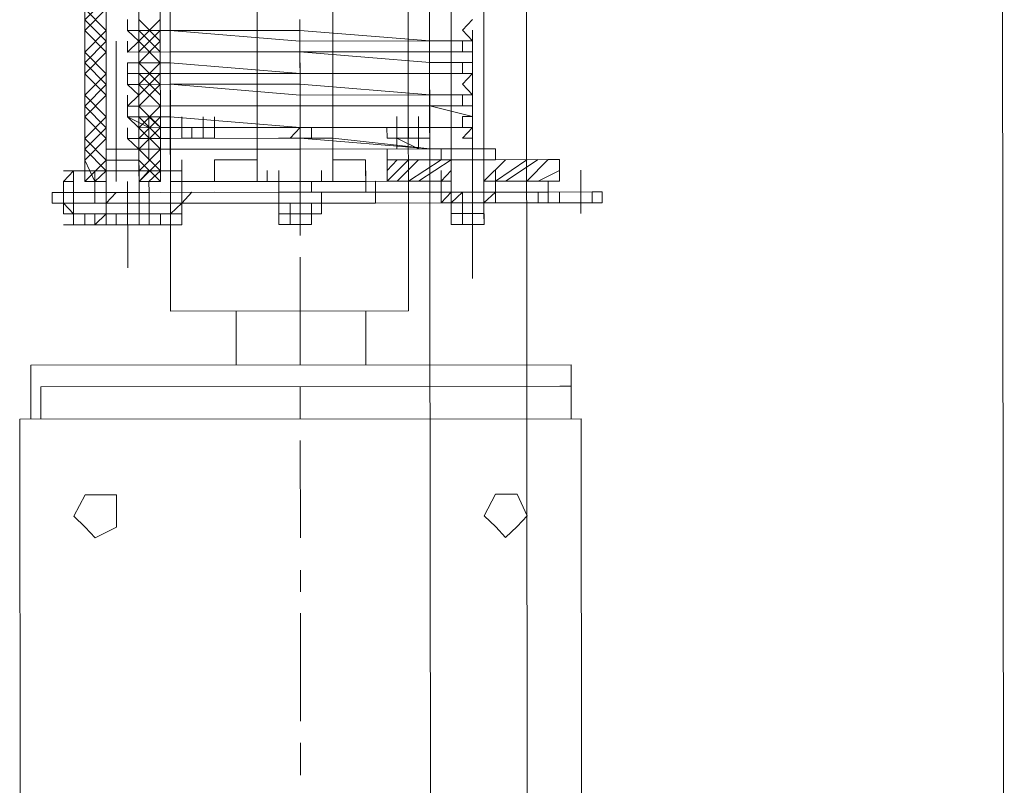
# Model space of a CAD drawing. Header units: inches. Extents: x -5850 to 5646, y 8947 to 13007.
# Tile 84 of 256: x -4283 to -4244, y 10542 to 10572. Entities that reach past the tile are written whole.
import ezdxf

# ---------------------------------------------------------------- set-up
doc = ezdxf.new("R2010")
doc.units = ezdxf.units.IN
doc.header["$MEASUREMENT"] = 0
doc.layers.add('at_Entity', color=7, linetype='Continuous')
doc.layers.add('at_Rect', color=7, linetype='Continuous')

msp = doc.modelspace()

# ---------------------------------------------------------------- linework, layer by layer
at = {"layer": 'at_Entity', "color": 7, "lineweight": 20}
for p, q in [((-4267.485, 10560.932), (-4268.233, 11398.125)), ((-4263.604, 11398.129), (-4262.802, 10500.109)), ((-4244.177, 10500.125), (-4244.979, 11398.146)), ((-4276.798, 10560.924), (-4277.483, 11327.999)), ((-4266.594, 10500.105), (-4267.333, 11328.008)), ((-4280.148, 10565.99), (-4280.173, 10593.866)), ((-4277.192, 10565.992), (-4277.217, 10593.869)), ((-4276.802, 10565.993), (-4276.827, 10593.869)), ((-4273.401, 10565.996), (-4273.425, 10593.872)), ((-4270.445, 10565.998), (-4270.47, 10593.875)), ((-4266.653, 10566.002), (-4266.678, 10593.878)), ((-4279.313, 10567.256), (-4279.336, 10593.025)), ((-4278.053, 10593.026), (-4278.03, 10567.257)), ((-4265.818, 10567.268), (-4265.841, 10593.037)), ((-4264.558, 10593.038), (-4264.535, 10567.269)), ((-4279.313, 10567.256), (-4279.335, 10592.601)), ((-4278.03, 10567.257), (-4278.053, 10592.602)), ((-4276.822, 10588.8), (-4276.801, 10565.145)), ((-4266.673, 10588.809), (-4266.652, 10565.154)), ((-4278.48, 10571.902), (-4278.481, 10572.326)), ((-4278.035, 10572.326), (-4278.034, 10571.903)), ((-4265.376, 10571.914), (-4264.986, 10572.338)), ((-4278.48, 10571.902), (-4276.807, 10571.904)), ((-4276.807, 10571.904), (-4278.48, 10571.902)), ((-4278.034, 10571.903), (-4278.48, 10571.902)), ((-4278.48, 10571.902), (-4278.034, 10571.484)), ((-4271.733, 10571.908), (-4276.807, 10571.904)), ((-4276.807, 10571.904), (-4271.732, 10571.49)), ((-4271.733, 10571.908), (-4266.658, 10571.495)), ((-4264.985, 10571.496), (-4265.376, 10571.914)), ((-4264.985, 10571.496), (-4264.985, 10571.914)), ((-4278.48, 10571.06), (-4278.48, 10571.484)), ((-4278.034, 10571.484), (-4278.48, 10571.06)), ((-4266.658, 10571.495), (-4271.732, 10571.49)), ((-4266.658, 10571.495), (-4264.985, 10571.496)), ((-4264.985, 10571.496), (-4266.658, 10571.495)), ((-4265.375, 10571.072), (-4265.375, 10571.496)), ((-4265.375, 10571.496), (-4264.985, 10571.496)), ((-4278.48, 10571.06), (-4276.807, 10571.062)), ((-4276.807, 10571.062), (-4278.48, 10571.06)), ((-4278.48, 10571.06), (-4278.033, 10571.061)), ((-4278.033, 10571.061), (-4278.033, 10570.637)), ((-4276.807, 10571.062), (-4271.732, 10571.066)), ((-4276.807, 10571.062), (-4271.732, 10571.066)), ((-4266.658, 10571.071), (-4271.732, 10571.066)), ((-4271.732, 10571.066), (-4266.657, 10570.647)), ((-4266.658, 10571.071), (-4264.985, 10571.072)), ((-4264.985, 10571.072), (-4265.375, 10571.072)), ((-4264.984, 10570.648), (-4264.985, 10571.072)), ((-4278.479, 10570.636), (-4276.806, 10570.638)), ((-4278.033, 10570.637), (-4278.479, 10570.636)), ((-4278.479, 10570.636), (-4278.479, 10570.213)), ((-4276.806, 10570.638), (-4271.731, 10570.219)), ((-4266.657, 10570.647), (-4264.984, 10570.648)), ((-4265.374, 10570.224), (-4265.375, 10570.648)), ((-4265.375, 10570.648), (-4264.984, 10570.648)), ((-4264.984, 10570.225), (-4264.984, 10570.648)), ((-4278.479, 10570.213), (-4276.806, 10570.214)), ((-4278.478, 10569.794), (-4278.479, 10570.213)), ((-4278.479, 10570.213), (-4278.033, 10570.213)), ((-4278.033, 10570.213), (-4278.032, 10569.795)), ((-4276.806, 10570.214), (-4271.731, 10570.219)), ((-4271.731, 10570.219), (-4266.657, 10570.223)), ((-4266.657, 10570.223), (-4271.731, 10570.219)), ((-4266.657, 10570.223), (-4264.984, 10570.225)), ((-4264.984, 10570.225), (-4266.657, 10570.223)), ((-4264.984, 10570.225), (-4265.374, 10570.224)), ((-4265.374, 10569.806), (-4264.984, 10570.225)), ((-4278.478, 10569.794), (-4276.806, 10569.796)), ((-4276.806, 10569.796), (-4278.478, 10569.794)), ((-4278.032, 10569.795), (-4278.478, 10569.794)), ((-4278.478, 10569.794), (-4278.032, 10569.371)), ((-4271.731, 10569.8), (-4276.806, 10569.796)), ((-4276.806, 10569.796), (-4271.731, 10569.377)), ((-4271.731, 10569.8), (-4266.656, 10569.381)), ((-4264.983, 10569.383), (-4265.374, 10569.806)), ((-4264.983, 10569.383), (-4264.984, 10569.806)), ((-4278.032, 10569.371), (-4278.478, 10568.947)), ((-4278.478, 10568.947), (-4278.478, 10569.37)), ((-4266.656, 10569.381), (-4271.731, 10569.377)), ((-4266.656, 10569.381), (-4264.983, 10569.383)), ((-4264.983, 10569.383), (-4266.656, 10569.381)), ((-4265.373, 10569.382), (-4264.983, 10569.383)), ((-4265.373, 10568.958), (-4265.373, 10569.382)), ((-4278.478, 10568.947), (-4276.805, 10568.948)), ((-4276.805, 10568.948), (-4278.478, 10568.947)), ((-4278.477, 10568.523), (-4278.478, 10568.947)), ((-4278.478, 10568.947), (-4278.032, 10568.947)), ((-4278.032, 10568.947), (-4278.031, 10568.523)), ((-4276.805, 10568.948), (-4271.73, 10568.953)), ((-4276.805, 10568.948), (-4271.73, 10568.953)), ((-4271.73, 10568.953), (-4266.656, 10568.957)), ((-4266.656, 10568.957), (-4271.73, 10568.953)), ((-4264.983, 10568.959), (-4266.656, 10568.957)), ((-4266.656, 10568.957), (-4264.982, 10568.535)), ((-4264.983, 10568.959), (-4265.373, 10568.958)), ((-4264.982, 10568.535), (-4264.983, 10568.959)), ((-4278.477, 10568.523), (-4276.804, 10568.524)), ((-4278.477, 10568.523), (-4277.64, 10568.1)), ((-4278.031, 10568.523), (-4278.477, 10568.523)), ((-4278.477, 10568.523), (-4278.031, 10568.099)), ((-4277.64, 10567.682), (-4277.641, 10568.524)), ((-4277.641, 10568.524), (-4277.194, 10568.1)), ((-4276.804, 10568.524), (-4271.729, 10568.105)), ((-4276.358, 10568.101), (-4276.358, 10568.525)), ((-4275.521, 10568.102), (-4275.522, 10568.526)), ((-4275.521, 10568.102), (-4275.522, 10568.526)), ((-4275.075, 10568.102), (-4275.076, 10568.526)), ((-4275.075, 10568.102), (-4275.076, 10568.526)), ((-4275.075, 10568.102), (-4275.076, 10568.526)), ((-4267.938, 10568.108), (-4267.938, 10568.532)), ((-4267.938, 10568.108), (-4267.938, 10568.532)), ((-4267.938, 10568.108), (-4267.938, 10568.532)), ((-4267.938, 10568.108), (-4267.938, 10568.532)), ((-4267.101, 10568.109), (-4267.101, 10568.533)), ((-4265.372, 10568.111), (-4265.373, 10568.535)), ((-4265.373, 10568.535), (-4264.982, 10568.535)), ((-4264.982, 10568.111), (-4264.982, 10568.535)), ((-4278.477, 10567.681), (-4278.477, 10568.099)), ((-4278.031, 10568.099), (-4278.03, 10567.681)), ((-4277.64, 10567.682), (-4277.64, 10568.1)), ((-4277.194, 10568.1), (-4276.804, 10568.101)), ((-4277.194, 10568.1), (-4277.194, 10567.682)), ((-4277.194, 10567.682), (-4277.194, 10568.1)), ((-4275.075, 10568.102), (-4276.804, 10568.101)), ((-4271.729, 10568.105), (-4276.358, 10568.101)), ((-4275.075, 10568.102), (-4276.358, 10568.101)), ((-4276.358, 10568.101), (-4275.968, 10568.101)), ((-4276.358, 10567.683), (-4276.358, 10568.101)), ((-4276.358, 10567.683), (-4276.358, 10568.101)), ((-4275.968, 10568.101), (-4275.967, 10567.683)), ((-4275.521, 10568.102), (-4275.521, 10567.683)), ((-4275.521, 10568.102), (-4275.521, 10567.683)), ((-4275.521, 10567.683), (-4275.521, 10568.102)), ((-4275.521, 10567.683), (-4275.521, 10568.102)), ((-4275.075, 10568.102), (-4275.075, 10567.684)), ((-4275.075, 10567.684), (-4275.075, 10568.102)), ((-4275.075, 10568.102), (-4275.075, 10567.684)), ((-4275.075, 10567.684), (-4275.075, 10568.102)), ((-4272.119, 10567.687), (-4271.729, 10568.105)), ((-4271.729, 10568.105), (-4266.655, 10568.11)), ((-4266.655, 10568.11), (-4271.729, 10568.105)), ((-4271.729, 10568.105), (-4271.283, 10568.105)), ((-4271.283, 10568.105), (-4271.283, 10567.687)), ((-4268.328, 10568.108), (-4268.327, 10567.69)), ((-4268.328, 10568.108), (-4268.327, 10567.69)), ((-4267.101, 10568.109), (-4267.938, 10568.108)), ((-4267.938, 10568.108), (-4267.101, 10568.109)), ((-4267.938, 10568.108), (-4267.937, 10567.69)), ((-4267.937, 10567.69), (-4267.938, 10568.108)), ((-4267.937, 10567.69), (-4267.938, 10568.108)), ((-4267.938, 10568.108), (-4267.937, 10567.69)), ((-4267.937, 10567.69), (-4267.938, 10568.108)), ((-4267.937, 10567.69), (-4267.938, 10568.108)), ((-4267.101, 10567.691), (-4267.101, 10568.109)), ((-4267.101, 10568.109), (-4267.101, 10567.691)), ((-4267.101, 10567.691), (-4267.101, 10568.109)), ((-4267.101, 10567.691), (-4267.101, 10568.109)), ((-4267.101, 10567.691), (-4267.101, 10568.109)), ((-4266.655, 10568.11), (-4264.982, 10568.111)), ((-4264.982, 10568.111), (-4266.655, 10568.11)), ((-4264.982, 10568.111), (-4265.372, 10568.111)), ((-4265.372, 10567.693), (-4264.982, 10568.111)), ((-4276.804, 10567.682), (-4271.729, 10567.687)), ((-4276.804, 10567.682), (-4271.729, 10567.687)), ((-4271.283, 10567.687), (-4272.119, 10567.687)), ((-4271.729, 10567.687), (-4270.447, 10567.688)), ((-4266.654, 10567.268), (-4271.729, 10567.687)), ((-4270.447, 10567.688), (-4266.654, 10567.268)), ((-4267.937, 10567.69), (-4267.101, 10567.691)), ((-4267.1, 10567.267), (-4267.937, 10567.69)), ((-4267.101, 10567.691), (-4267.491, 10567.691)), ((-4267.491, 10567.691), (-4267.101, 10567.691)), ((-4265.818, 10567.268), (-4265.818, 10567.692)), ((-4265.818, 10567.268), (-4265.818, 10567.692)), ((-4264.982, 10567.693), (-4265.372, 10567.693)), ((-4264.981, 10567.269), (-4264.982, 10567.693)), ((-4264.981, 10567.269), (-4264.982, 10567.693)), ((-4264.535, 10567.269), (-4264.536, 10567.693)), ((-4279.313, 10567.256), (-4279.313, 10567.68)), ((-4279.313, 10567.256), (-4279.313, 10567.68)), ((-4279.313, 10567.256), (-4279.313, 10567.68)), ((-4279.313, 10567.256), (-4279.313, 10567.68)), ((-4279.313, 10567.256), (-4279.313, 10567.68)), ((-4278.477, 10567.681), (-4277.64, 10567.682)), ((-4276.804, 10567.682), (-4278.477, 10567.681)), ((-4278.03, 10567.681), (-4278.477, 10567.681)), ((-4278.477, 10567.681), (-4278.03, 10567.257)), ((-4278.03, 10567.257), (-4278.03, 10567.681)), ((-4278.03, 10567.257), (-4278.03, 10567.681)), ((-4278.03, 10567.257), (-4278.03, 10567.681)), ((-4278.03, 10567.257), (-4278.03, 10567.681)), ((-4278.03, 10567.257), (-4278.03, 10567.681)), ((-4277.64, 10567.682), (-4277.64, 10567.258)), ((-4277.64, 10567.258), (-4277.64, 10567.682)), ((-4277.194, 10567.682), (-4277.64, 10567.682)), ((-4277.194, 10567.682), (-4277.194, 10567.258)), ((-4277.194, 10567.258), (-4277.194, 10567.682)), ((-4277.194, 10567.682), (-4276.804, 10567.682)), ((-4276.803, 10567.259), (-4276.804, 10567.682)), ((-4275.075, 10567.684), (-4276.358, 10567.683)), ((-4276.358, 10567.683), (-4275.075, 10567.684)), ((-4275.967, 10567.683), (-4276.358, 10567.683)), ((-4279.313, 10567.256), (-4278.03, 10567.257)), ((-4279.312, 10565.99), (-4279.313, 10567.256)), ((-4279.312, 10565.99), (-4279.313, 10567.256)), ((-4279.312, 10566.832), (-4279.313, 10567.256)), ((-4279.312, 10566.832), (-4279.313, 10567.256)), ((-4278.03, 10567.257), (-4276.803, 10567.259)), ((-4278.029, 10565.992), (-4278.03, 10567.257)), ((-4278.03, 10566.834), (-4278.03, 10567.257)), ((-4278.03, 10566.834), (-4278.03, 10567.257)), ((-4278.03, 10567.257), (-4278.029, 10565.992)), ((-4276.803, 10567.259), (-4271.729, 10567.263)), ((-4276.802, 10565.993), (-4276.803, 10567.259)), ((-4271.729, 10567.263), (-4266.654, 10567.268)), ((-4268.327, 10566.842), (-4268.327, 10567.266)), ((-4266.654, 10567.268), (-4264.981, 10567.269)), ((-4264.981, 10567.269), (-4266.654, 10567.268)), ((-4266.654, 10567.268), (-4265.372, 10567.269)), ((-4266.654, 10567.268), (-4266.653, 10566.002)), ((-4266.208, 10567.268), (-4266.208, 10566.844)), ((-4266.208, 10567.268), (-4265.818, 10567.268)), ((-4265.818, 10567.268), (-4264.535, 10567.269)), ((-4265.818, 10567.268), (-4265.817, 10566.845)), ((-4265.817, 10566.845), (-4265.818, 10567.268)), ((-4265.817, 10566.845), (-4265.818, 10567.268)), ((-4265.372, 10567.269), (-4264.981, 10567.269)), ((-4264.535, 10567.269), (-4264.089, 10567.27)), ((-4264.535, 10566.846), (-4264.535, 10567.269)), ((-4264.535, 10567.269), (-4264.535, 10566.846)), ((-4264.535, 10566.846), (-4264.535, 10567.269)), ((-4264.535, 10566.846), (-4264.535, 10567.269)), ((-4264.089, 10567.27), (-4264.089, 10566.846)), ((-4280.148, 10566.413), (-4280.149, 10566.832)), ((-4279.312, 10566.832), (-4278.03, 10566.834)), ((-4279.312, 10565.99), (-4279.312, 10566.832)), ((-4278.029, 10565.568), (-4278.03, 10566.834)), ((-4275.074, 10566.836), (-4273.401, 10566.838)), ((-4273.401, 10566.838), (-4275.074, 10566.836)), ((-4275.074, 10566.836), (-4275.073, 10565.994)), ((-4269.163, 10566.842), (-4270.446, 10566.84)), ((-4269.163, 10566.842), (-4270.446, 10566.84)), ((-4265.817, 10566.845), (-4268.327, 10566.842)), ((-4268.326, 10566), (-4268.327, 10566.842)), ((-4266.208, 10566.844), (-4265.817, 10566.845)), ((-4265.817, 10566.845), (-4262.025, 10566.848)), ((-4265.817, 10566.845), (-4264.535, 10566.846)), ((-4265.817, 10566.845), (-4264.535, 10566.846)), ((-4265.817, 10566.002), (-4265.817, 10566.845)), ((-4265.817, 10566.845), (-4265.817, 10566.002)), ((-4264.535, 10566.846), (-4264.534, 10566.004)), ((-4264.534, 10566.004), (-4264.535, 10566.846)), ((-4264.535, 10566.846), (-4264.089, 10566.846)), ((-4261.579, 10566.848), (-4262.025, 10566.848)), ((-4261.579, 10566.006), (-4261.579, 10566.848)), ((-4280.984, 10565.989), (-4280.594, 10566.413)), ((-4280.594, 10565.989), (-4280.594, 10566.413)), ((-4280.594, 10566.413), (-4280.148, 10566.413)), ((-4280.148, 10566.413), (-4280.594, 10566.413)), ((-4280.594, 10565.989), (-4280.594, 10566.413)), ((-4280.594, 10566.413), (-4280.594, 10565.989)), ((-4279.758, 10565.99), (-4279.758, 10566.414)), ((-4279.758, 10565.99), (-4279.758, 10566.414)), ((-4279.758, 10565.99), (-4279.758, 10566.414)), ((-4279.758, 10565.99), (-4279.758, 10566.414)), ((-4278.029, 10565.992), (-4278.029, 10566.415)), ((-4278.029, 10565.992), (-4278.029, 10566.415)), ((-4278.029, 10565.992), (-4278.029, 10566.415)), ((-4276.356, 10566.417), (-4277.193, 10566.416)), ((-4276.803, 10566.416), (-4277.193, 10566.416)), ((-4276.803, 10566.416), (-4276.802, 10565.993)), ((-4276.356, 10565.569), (-4276.356, 10566.417)), ((-4276.356, 10566.417), (-4276.356, 10565.993)), ((-4273.01, 10565.996), (-4273.011, 10566.42)), ((-4272.564, 10565.996), (-4272.564, 10566.42)), ((-4270.891, 10565.998), (-4270.891, 10566.422)), ((-4268.326, 10566), (-4268.326, 10566.424)), ((-4266.653, 10566.002), (-4266.653, 10566.426)), ((-4266.207, 10566.002), (-4266.207, 10566.426)), ((-4265.817, 10566.002), (-4265.817, 10566.426)), ((-4265.817, 10566.002), (-4265.817, 10566.426)), ((-4265.817, 10566.002), (-4265.817, 10566.426)), ((-4264.534, 10566.004), (-4264.534, 10566.427)), ((-4264.534, 10566.004), (-4264.534, 10566.427)), ((-4264.534, 10566.004), (-4264.534, 10566.427)), ((-4264.534, 10566.004), (-4264.534, 10566.427)), ((-4264.088, 10566.004), (-4264.088, 10566.428)), ((-4280.984, 10565.565), (-4280.984, 10565.989)), ((-4280.594, 10565.989), (-4280.594, 10565.565)), ((-4280.594, 10565.989), (-4280.593, 10565.142)), ((-4280.593, 10565.142), (-4280.594, 10565.989)), ((-4279.758, 10565.99), (-4280.148, 10565.99)), ((-4279.312, 10565.99), (-4279.758, 10565.99)), ((-4279.758, 10565.99), (-4279.312, 10565.99)), ((-4279.312, 10565.99), (-4279.758, 10565.99)), ((-4279.311, 10565.567), (-4279.312, 10565.99)), ((-4279.311, 10565.567), (-4279.312, 10565.99)), ((-4278.475, 10565.567), (-4278.475, 10565.991)), ((-4278.029, 10565.992), (-4278.029, 10565.568)), ((-4278.029, 10565.992), (-4278.029, 10565.568)), ((-4278.029, 10565.992), (-4277.639, 10565.992)), ((-4277.639, 10565.992), (-4278.029, 10565.992)), ((-4277.192, 10565.992), (-4277.639, 10565.992)), ((-4271.728, 10565.997), (-4276.802, 10565.993)), ((-4276.801, 10565.145), (-4276.802, 10565.993)), ((-4276.356, 10565.569), (-4276.356, 10565.993)), ((-4276.356, 10565.993), (-4276.356, 10565.569)), ((-4273.01, 10565.996), (-4275.073, 10565.994)), ((-4275.073, 10565.994), (-4272.564, 10565.996)), ((-4273.01, 10565.996), (-4273.401, 10565.996)), ((-4270.891, 10565.998), (-4273.01, 10565.996)), ((-4273.01, 10565.996), (-4270.891, 10565.998)), ((-4272.564, 10565.996), (-4272.564, 10565.573)), ((-4266.653, 10566.002), (-4271.728, 10565.997)), ((-4269.162, 10565.999), (-4271.281, 10565.998)), ((-4271.281, 10565.998), (-4270.891, 10565.998)), ((-4271.281, 10565.998), (-4271.281, 10565.574)), ((-4271.281, 10565.998), (-4271.281, 10565.574)), ((-4268.772, 10566), (-4270.891, 10565.998)), ((-4270.891, 10565.998), (-4270.445, 10565.998)), ((-4265.817, 10566.002), (-4268.326, 10566)), ((-4266.207, 10566.002), (-4265.817, 10566.002)), ((-4265.817, 10566.002), (-4266.207, 10566.002)), ((-4265.816, 10565.579), (-4265.817, 10566.002)), ((-4262.025, 10566.006), (-4264.534, 10566.004)), ((-4264.534, 10565.58), (-4264.534, 10566.004)), ((-4264.534, 10566.004), (-4264.088, 10566.004)), ((-4264.534, 10566.004), (-4264.088, 10566.004)), ((-4264.534, 10565.58), (-4264.534, 10566.004)), ((-4262.024, 10565.582), (-4262.025, 10566.006)), ((-4261.579, 10566.006), (-4262.025, 10566.006)), ((-4280.984, 10565.565), (-4281.43, 10565.565)), ((-4281.43, 10565.565), (-4281.43, 10565.141)), ((-4280.594, 10565.565), (-4280.984, 10565.565)), ((-4280.984, 10565.565), (-4280.984, 10565.141)), ((-4280.983, 10564.723), (-4280.984, 10565.565)), ((-4280.594, 10565.565), (-4280.984, 10565.565)), ((-4280.984, 10565.565), (-4280.984, 10565.141)), ((-4279.757, 10565.566), (-4280.594, 10565.565)), ((-4280.593, 10565.142), (-4280.594, 10565.565)), ((-4280.594, 10565.565), (-4280.593, 10565.142)), ((-4279.311, 10565.567), (-4279.757, 10565.566)), ((-4279.757, 10565.142), (-4279.757, 10565.566)), ((-4279.311, 10565.143), (-4279.311, 10565.567)), ((-4279.311, 10565.567), (-4279.311, 10565.143)), ((-4279.311, 10565.567), (-4278.475, 10565.567)), ((-4278.029, 10565.568), (-4278.475, 10565.567)), ((-4278.475, 10565.567), (-4278.474, 10565.144)), ((-4278.475, 10565.567), (-4278.474, 10565.144)), ((-4277.638, 10565.568), (-4278.029, 10565.568)), ((-4272.564, 10565.573), (-4277.638, 10565.568)), ((-4277.192, 10565.569), (-4275.073, 10565.57)), ((-4276.801, 10565.145), (-4276.802, 10565.569)), ((-4275.965, 10565.57), (-4276.356, 10565.569)), ((-4276.355, 10565.145), (-4276.356, 10565.569)), ((-4276.356, 10565.569), (-4276.355, 10565.145)), ((-4276.355, 10565.145), (-4275.965, 10565.57)), ((-4272.564, 10565.573), (-4272.118, 10565.573)), ((-4272.563, 10565.149), (-4272.564, 10565.573)), ((-4271.281, 10565.574), (-4272.118, 10565.573)), ((-4272.118, 10565.573), (-4271.727, 10565.573)), ((-4271.727, 10565.573), (-4271.281, 10565.574)), ((-4271.281, 10565.574), (-4268.772, 10565.576)), ((-4270.89, 10565.15), (-4270.891, 10565.574)), ((-4270.89, 10565.15), (-4270.891, 10565.574)), ((-4270.89, 10565.15), (-4270.891, 10565.574)), ((-4268.772, 10565.576), (-4266.207, 10565.578)), ((-4266.207, 10565.578), (-4265.37, 10565.579)), ((-4265.816, 10565.579), (-4265.37, 10565.579)), ((-4265.816, 10565.155), (-4265.816, 10565.579)), ((-4265.816, 10565.155), (-4265.816, 10565.579)), ((-4264.534, 10565.58), (-4265.37, 10565.579)), ((-4265.37, 10565.155), (-4265.37, 10565.579)), ((-4265.37, 10565.155), (-4265.37, 10565.579)), ((-4265.37, 10565.579), (-4265.37, 10565.155)), ((-4264.534, 10565.58), (-4264.088, 10565.58)), ((-4264.533, 10565.156), (-4264.534, 10565.58)), ((-4264.534, 10565.58), (-4264.533, 10565.156)), ((-4264.533, 10565.156), (-4264.534, 10565.58)), ((-4262.415, 10565.582), (-4264.088, 10565.58)), ((-4262.415, 10565.582), (-4262.024, 10565.582)), ((-4262.414, 10565.158), (-4262.415, 10565.582)), ((-4262.024, 10565.582), (-4260.296, 10565.584)), ((-4261.578, 10565.159), (-4261.578, 10565.582)), ((-4259.905, 10565.584), (-4260.296, 10565.584)), ((-4260.296, 10565.584), (-4260.295, 10565.16)), ((-4259.905, 10565.16), (-4259.905, 10565.584)), ((-4280.984, 10565.141), (-4281.43, 10565.141)), ((-4280.984, 10565.141), (-4280.593, 10565.142)), ((-4280.593, 10565.142), (-4280.984, 10565.141)), ((-4280.593, 10565.142), (-4280.593, 10564.723)), ((-4279.757, 10565.142), (-4280.593, 10565.142)), ((-4279.757, 10565.142), (-4278.028, 10565.144)), ((-4279.757, 10565.142), (-4279.311, 10565.143)), ((-4279.311, 10565.143), (-4279.757, 10565.142)), ((-4278.028, 10565.144), (-4279.311, 10565.143)), ((-4279.311, 10565.143), (-4279.31, 10564.725)), ((-4279.31, 10564.725), (-4279.311, 10565.143)), ((-4278.474, 10565.144), (-4278.474, 10564.725)), ((-4278.028, 10565.144), (-4278.474, 10565.144)), ((-4278.028, 10565.144), (-4277.638, 10565.144)), ((-4277.638, 10565.144), (-4278.028, 10565.144)), ((-4278.028, 10565.144), (-4278.028, 10564.726)), ((-4277.192, 10565.145), (-4277.638, 10565.144)), ((-4277.638, 10565.144), (-4277.637, 10564.726)), ((-4277.192, 10565.145), (-4272.563, 10565.149)), ((-4276.801, 10564.727), (-4276.355, 10565.145)), ((-4276.355, 10565.145), (-4276.801, 10565.145)), ((-4276.355, 10564.727), (-4276.355, 10565.145)), ((-4272.563, 10565.149), (-4271.281, 10565.15)), ((-4272.563, 10565.149), (-4272.563, 10564.307)), ((-4272.117, 10565.149), (-4272.563, 10565.149)), ((-4272.117, 10565.149), (-4271.281, 10565.15)), ((-4271.727, 10565.15), (-4272.117, 10565.149)), ((-4272.117, 10565.149), (-4272.117, 10564.731)), ((-4271.281, 10565.15), (-4271.727, 10565.15)), ((-4271.281, 10565.15), (-4271.28, 10564.732)), ((-4271.28, 10564.732), (-4271.281, 10565.15)), ((-4270.89, 10565.15), (-4271.281, 10565.15)), ((-4270.89, 10565.15), (-4271.281, 10565.15)), ((-4268.771, 10565.152), (-4270.89, 10565.15)), ((-4270.89, 10565.15), (-4270.89, 10564.732)), ((-4268.771, 10565.152), (-4266.206, 10565.155)), ((-4266.206, 10565.155), (-4265.37, 10565.155)), ((-4265.37, 10565.155), (-4265.816, 10565.155)), ((-4265.816, 10565.155), (-4265.37, 10565.155)), ((-4265.816, 10565.155), (-4265.815, 10564.313)), ((-4265.37, 10565.155), (-4264.979, 10565.156)), ((-4264.533, 10565.156), (-4265.37, 10565.155)), ((-4264.533, 10565.156), (-4265.37, 10565.155)), ((-4265.37, 10565.155), (-4265.369, 10564.313)), ((-4265.37, 10565.155), (-4265.369, 10564.313)), ((-4265.37, 10565.155), (-4265.369, 10564.737)), ((-4264.979, 10565.156), (-4264.979, 10564.314)), ((-4264.533, 10565.156), (-4264.979, 10565.156)), ((-4264.533, 10565.156), (-4264.087, 10565.156)), ((-4264.533, 10565.156), (-4264.532, 10564.314)), ((-4264.087, 10565.156), (-4264.533, 10565.156)), ((-4264.533, 10565.156), (-4264.087, 10565.156)), ((-4264.533, 10565.156), (-4264.533, 10564.738)), ((-4264.533, 10564.738), (-4264.533, 10565.156)), ((-4264.087, 10565.156), (-4262.414, 10565.158)), ((-4262.024, 10565.158), (-4262.414, 10565.158)), ((-4260.295, 10565.16), (-4262.024, 10565.158)), ((-4260.295, 10565.16), (-4259.905, 10565.16)), ((-4280.593, 10564.723), (-4280.983, 10564.723)), ((-4280.593, 10564.723), (-4280.147, 10564.724)), ((-4280.593, 10564.3), (-4280.593, 10564.723)), ((-4280.147, 10564.724), (-4279.31, 10564.725)), ((-4279.756, 10564.3), (-4279.31, 10564.725)), ((-4278.028, 10564.726), (-4279.31, 10564.725)), ((-4279.31, 10564.725), (-4279.31, 10564.301)), ((-4278.028, 10564.726), (-4277.637, 10564.726)), ((-4278.028, 10564.726), (-4278.027, 10564.302)), ((-4277.637, 10564.726), (-4277.637, 10564.302)), ((-4277.637, 10564.726), (-4277.191, 10564.726)), ((-4277.191, 10564.726), (-4276.801, 10564.727)), ((-4276.801, 10564.303), (-4276.801, 10564.727)), ((-4276.801, 10564.727), (-4276.355, 10564.727)), ((-4271.28, 10564.732), (-4272.563, 10564.731)), ((-4272.116, 10564.307), (-4272.117, 10564.731)), ((-4271.28, 10564.308), (-4271.28, 10564.732)), ((-4270.89, 10564.732), (-4271.28, 10564.732)), ((-4271.28, 10564.308), (-4271.28, 10564.732)), ((-4264.533, 10564.738), (-4265.815, 10564.737)), ((-4265.369, 10564.313), (-4265.369, 10564.737)), ((-4264.533, 10564.738), (-4264.532, 10564.314)), ((-4280.146, 10564.3), (-4280.593, 10564.3)), ((-4280.146, 10564.3), (-4279.756, 10564.3)), ((-4278.474, 10564.302), (-4279.31, 10564.301)), ((-4278.027, 10564.302), (-4279.31, 10564.301)), ((-4279.31, 10564.301), (-4278.92, 10564.301)), ((-4278.92, 10564.301), (-4278.474, 10564.302)), ((-4277.637, 10564.302), (-4277.191, 10564.303)), ((-4277.191, 10564.303), (-4276.801, 10564.303)), ((-4271.28, 10564.308), (-4272.563, 10564.307)), ((-4272.116, 10564.307), (-4271.726, 10564.308)), ((-4271.726, 10564.308), (-4271.28, 10564.308)), ((-4271.28, 10564.308), (-4271.726, 10564.308)), ((-4264.532, 10564.314), (-4265.815, 10564.313)), ((-4264.532, 10564.314), (-4265.369, 10564.313)), ((-4265.369, 10564.313), (-4264.979, 10564.314)), ((-4264.979, 10564.314), (-4264.532, 10564.314)), ((-4267.485, 10560.932), (-4276.798, 10560.924)), ((-4274.232, 10560.926), (-4274.231, 10558.813)), ((-4269.156, 10558.817), (-4269.158, 10560.931)), ((-4282.261, 10558.805), (-4261.126, 10558.824)), ((-4282.259, 10556.697), (-4282.261, 10558.805)), ((-4261.126, 10558.824), (-4261.124, 10556.716)), ((-4281.869, 10557.964), (-4261.125, 10557.982)), ((-4281.869, 10557.964), (-4281.868, 10556.698)), ((-4261.125, 10557.982), (-4261.571, 10557.982)), ((-4261.124, 10556.716), (-4261.125, 10557.982)), ((-4280.582, 10552.896), (-4280.137, 10553.738)), ((-4280.137, 10553.738), (-4279.747, 10553.739)), ((-4279.747, 10553.739), (-4278.91, 10553.739)), ((-4278.91, 10553.739), (-4278.909, 10552.474)), ((-4264.522, 10552.91), (-4264.077, 10553.753)), ((-4264.077, 10553.753), (-4263.687, 10553.753)), ((-4263.687, 10553.753), (-4263.24, 10553.753)), ((-4263.24, 10553.753), (-4262.849, 10552.912)), ((-4280.136, 10552.472), (-4280.582, 10552.896)), ((-4264.076, 10552.487), (-4264.522, 10552.91)), ((-4262.849, 10552.912), (-4263.239, 10552.488)), ((-4279.745, 10552.049), (-4280.136, 10552.472)), ((-4278.909, 10552.474), (-4279.745, 10552.049)), ((-4263.685, 10552.063), (-4264.076, 10552.487)), ((-4263.239, 10552.488), (-4263.685, 10552.063))]:
    msp.add_line(p, q, dxfattribs=at)
at = {"layer": 'at_Entity', "color": 3, "lineweight": 20}
for p, q in [((-4280.154, 10572.324), (-4279.318, 10573.167)), ((-4280.154, 10572.748), (-4279.317, 10571.901)), ((-4280.153, 10571.901), (-4279.318, 10572.749)), ((-4280.154, 10572.324), (-4279.316, 10571.483)), ((-4278.035, 10572.326), (-4277.197, 10571.485)), ((-4278.034, 10571.484), (-4277.198, 10572.327)), ((-4271.733, 10572.332), (-4271.733, 10571.908)), ((-4280.153, 10571.901), (-4279.316, 10571.059)), ((-4280.152, 10571.059), (-4279.317, 10571.901)), ((-4278.034, 10571.903), (-4277.197, 10571.061)), ((-4278.033, 10571.061), (-4277.198, 10571.903)), ((-4271.733, 10571.908), (-4271.732, 10571.49)), ((-4271.733, 10571.908), (-4271.732, 10571.066)), ((-4264.985, 10571.914), (-4264.982, 10568.535)), ((-4280.152, 10570.635), (-4279.316, 10571.483)), ((-4278.922, 10567.257), (-4278.926, 10571.484)), ((-4278.034, 10571.484), (-4277.197, 10570.637)), ((-4278.033, 10570.637), (-4277.197, 10571.485)), ((-4271.732, 10571.49), (-4271.732, 10571.066)), ((-4271.732, 10571.066), (-4271.732, 10571.49)), ((-4280.152, 10571.059), (-4279.315, 10570.212)), ((-4280.152, 10570.211), (-4279.316, 10571.059)), ((-4271.732, 10571.066), (-4271.731, 10570.219)), ((-4280.152, 10570.635), (-4279.315, 10569.794)), ((-4278.033, 10570.637), (-4277.196, 10569.795)), ((-4278.032, 10569.795), (-4277.197, 10570.637)), ((-4271.731, 10570.219), (-4271.732, 10570.642)), ((-4280.152, 10570.211), (-4279.315, 10569.37)), ((-4280.151, 10569.369), (-4279.315, 10570.212)), ((-4278.033, 10570.213), (-4277.195, 10569.372)), ((-4278.032, 10569.371), (-4277.196, 10570.214)), ((-4271.731, 10569.8), (-4271.731, 10570.219)), ((-4271.731, 10570.219), (-4271.731, 10569.8)), ((-4280.151, 10568.945), (-4279.315, 10569.794)), ((-4278.032, 10568.947), (-4277.196, 10569.795)), ((-4278.032, 10569.795), (-4277.195, 10568.948)), ((-4271.731, 10569.8), (-4271.731, 10569.377)), ((-4271.731, 10569.8), (-4271.728, 10565.997)), ((-4280.151, 10569.369), (-4279.314, 10568.522)), ((-4280.15, 10568.521), (-4279.315, 10569.37)), ((-4271.731, 10569.377), (-4271.73, 10568.953)), ((-4271.73, 10568.953), (-4271.731, 10569.377)), ((-4280.151, 10568.945), (-4279.313, 10568.098)), ((-4278.032, 10568.947), (-4277.194, 10568.1)), ((-4278.031, 10568.099), (-4277.195, 10568.948)), ((-4271.73, 10568.953), (-4271.73, 10568.529)), ((-4280.15, 10568.521), (-4279.313, 10567.68)), ((-4280.149, 10567.679), (-4279.314, 10568.522)), ((-4278.031, 10568.523), (-4277.194, 10567.682)), ((-4278.03, 10567.681), (-4277.195, 10568.524)), ((-4277.641, 10568.524), (-4277.64, 10567.682)), ((-4276.358, 10568.101), (-4276.358, 10568.525)), ((-4271.729, 10568.105), (-4271.73, 10568.529)), ((-4271.729, 10568.105), (-4271.73, 10568.529)), ((-4271.73, 10568.529), (-4271.729, 10568.105)), ((-4267.101, 10568.109), (-4267.101, 10568.533)), ((-4267.101, 10568.109), (-4267.101, 10568.533)), ((-4267.101, 10568.109), (-4267.101, 10568.533)), ((-4264.982, 10568.535), (-4264.981, 10567.269)), ((-4280.149, 10567.256), (-4279.313, 10568.098)), ((-4278.031, 10568.099), (-4277.194, 10568.1)), ((-4278.031, 10568.099), (-4277.194, 10567.258)), ((-4278.03, 10567.257), (-4277.194, 10568.1)), ((-4276.358, 10568.101), (-4275.075, 10568.102)), ((-4276.358, 10568.101), (-4276.358, 10567.683)), ((-4276.358, 10568.101), (-4275.968, 10568.101)), ((-4276.358, 10567.683), (-4276.358, 10568.101)), ((-4276.358, 10567.683), (-4276.358, 10568.101)), ((-4275.075, 10568.102), (-4275.075, 10567.684)), ((-4271.729, 10568.105), (-4271.729, 10567.687)), ((-4267.938, 10568.108), (-4267.937, 10567.266)), ((-4267.101, 10568.109), (-4267.491, 10568.109)), ((-4267.491, 10568.109), (-4267.491, 10567.691)), ((-4267.101, 10568.109), (-4267.1, 10567.267)), ((-4267.101, 10567.691), (-4267.101, 10568.109)), ((-4267.101, 10567.691), (-4267.101, 10568.109)), ((-4267.1, 10567.267), (-4267.101, 10568.109)), ((-4267.101, 10567.691), (-4267.101, 10568.109)), ((-4272.566, 10567.686), (-4270.893, 10567.688)), ((-4271.729, 10567.687), (-4271.729, 10567.263)), ((-4271.729, 10567.263), (-4271.729, 10567.687)), ((-4271.729, 10567.263), (-4271.729, 10567.687)), ((-4268.327, 10567.69), (-4266.655, 10567.691)), ((-4264.981, 10567.269), (-4264.982, 10567.693)), ((-4280.149, 10566.832), (-4279.313, 10567.68)), ((-4280.149, 10567.679), (-4279.312, 10566.832)), ((-4279.313, 10567.256), (-4279.313, 10567.68)), ((-4277.64, 10567.682), (-4277.639, 10566.834)), ((-4280.149, 10567.256), (-4279.312, 10566.414)), ((-4279.312, 10566.832), (-4279.313, 10567.256)), ((-4278.921, 10565.991), (-4278.922, 10567.257)), ((-4278.03, 10567.257), (-4277.193, 10566.416)), ((-4278.029, 10565.992), (-4278.03, 10567.257)), ((-4278.029, 10566.415), (-4277.194, 10567.258)), ((-4271.729, 10567.263), (-4271.728, 10566.421)), ((-4271.728, 10566.839), (-4271.729, 10567.263)), ((-4265.817, 10566.845), (-4265.818, 10567.268)), ((-4264.981, 10567.269), (-4264.981, 10566.845)), ((-4264.981, 10566.845), (-4264.981, 10567.269)), ((-4264.981, 10566.845), (-4264.981, 10567.269)), ((-4264.981, 10566.845), (-4264.981, 10567.269)), ((-4264.981, 10566.845), (-4264.981, 10567.269)), ((-4280.149, 10566.832), (-4279.758, 10565.99)), ((-4280.148, 10565.99), (-4279.312, 10566.832)), ((-4279.312, 10566.414), (-4279.312, 10566.832)), ((-4278.03, 10566.834), (-4277.192, 10565.992)), ((-4278.029, 10565.992), (-4277.193, 10566.834)), ((-4276.354, 10564.303), (-4276.357, 10566.835)), ((-4271.728, 10566.421), (-4271.728, 10566.839)), ((-4271.728, 10566.839), (-4271.728, 10566.421)), ((-4271.728, 10566.421), (-4271.728, 10566.839)), ((-4269.163, 10566.842), (-4269.162, 10565.999)), ((-4268.326, 10566), (-4267.49, 10566.843)), ((-4268.326, 10566.424), (-4267.936, 10566.843)), ((-4267.936, 10566.001), (-4267.1, 10566.843)), ((-4267.49, 10566.001), (-4266.208, 10566.844)), ((-4267.099, 10566.001), (-4265.817, 10566.845)), ((-4265.817, 10566.426), (-4265.817, 10566.845)), ((-4264.981, 10566.845), (-4264.98, 10565.579)), ((-4264.535, 10566.846), (-4264.089, 10566.846)), ((-4264.534, 10566.427), (-4264.535, 10566.846)), ((-4264.534, 10566.427), (-4264.535, 10566.846)), ((-4264.534, 10566.004), (-4263.698, 10566.846)), ((-4264.088, 10566.004), (-4262.862, 10566.847)), ((-4263.698, 10566.004), (-4262.416, 10566.848)), ((-4262.861, 10566.005), (-4262.025, 10566.848)), ((-4280.985, 10566.413), (-4276.356, 10566.417)), ((-4280.594, 10566.413), (-4279.312, 10566.414)), ((-4280.594, 10565.989), (-4280.594, 10566.413)), ((-4280.148, 10565.99), (-4280.148, 10566.413)), ((-4279.758, 10565.99), (-4279.312, 10566.414)), ((-4279.312, 10566.414), (-4279.311, 10565.567)), ((-4277.639, 10566.416), (-4278.029, 10565.992)), ((-4278.029, 10565.992), (-4278.029, 10566.415)), ((-4276.356, 10566.417), (-4277.639, 10566.416)), ((-4277.639, 10565.992), (-4277.193, 10566.416)), ((-4276.355, 10564.727), (-4276.356, 10566.417)), ((-4271.728, 10565.997), (-4271.728, 10566.421)), ((-4271.728, 10565.997), (-4271.728, 10566.421)), ((-4271.728, 10566.421), (-4271.728, 10565.997)), ((-4271.728, 10565.997), (-4271.728, 10566.421)), ((-4269.162, 10565.999), (-4269.163, 10566.423)), ((-4266.207, 10566.002), (-4265.817, 10566.426)), ((-4266.207, 10566.002), (-4266.207, 10566.426)), ((-4265.817, 10566.002), (-4265.817, 10566.426)), ((-4264.534, 10566.004), (-4264.534, 10566.427)), ((-4264.088, 10566.004), (-4264.088, 10566.428)), ((-4262.415, 10566.006), (-4261.579, 10566.43)), ((-4260.742, 10566.431), (-4260.741, 10564.741)), ((-4280.984, 10565.141), (-4280.984, 10565.989)), ((-4280.984, 10565.989), (-4280.594, 10565.989)), ((-4280.594, 10565.989), (-4280.593, 10564.723)), ((-4279.757, 10565.566), (-4279.758, 10565.99)), ((-4279.757, 10565.566), (-4279.758, 10565.99)), ((-4279.758, 10565.99), (-4279.312, 10565.99)), ((-4278.472, 10562.612), (-4278.475, 10565.991)), ((-4278.029, 10565.992), (-4278.028, 10564.726)), ((-4278.029, 10565.992), (-4277.639, 10565.992)), ((-4277.638, 10565.568), (-4277.639, 10565.992)), ((-4271.727, 10565.573), (-4271.728, 10565.997)), ((-4271.728, 10565.997), (-4271.727, 10565.573)), ((-4271.727, 10565.573), (-4271.728, 10565.997)), ((-4271.727, 10565.573), (-4271.728, 10565.997)), ((-4269.162, 10565.999), (-4268.772, 10566)), ((-4269.162, 10565.576), (-4269.162, 10565.999)), ((-4268.772, 10565.576), (-4268.772, 10566)), ((-4268.772, 10565.576), (-4268.772, 10566)), ((-4266.207, 10565.578), (-4266.207, 10566.002)), ((-4264.534, 10565.58), (-4264.534, 10566.004)), ((-4264.088, 10565.58), (-4264.088, 10566.004)), ((-4279.757, 10565.142), (-4279.757, 10565.566)), ((-4279.757, 10565.142), (-4279.757, 10565.566)), ((-4279.311, 10565.567), (-4278.921, 10565.567)), ((-4278.921, 10565.567), (-4279.311, 10565.143)), ((-4277.638, 10565.144), (-4277.638, 10565.568)), ((-4271.727, 10565.573), (-4271.726, 10564.731)), ((-4268.771, 10565.152), (-4268.772, 10565.576)), ((-4266.207, 10565.578), (-4265.816, 10565.579)), ((-4265.816, 10565.579), (-4266.207, 10565.578)), ((-4265.816, 10565.579), (-4266.207, 10565.578)), ((-4266.206, 10565.155), (-4266.207, 10565.578)), ((-4266.206, 10565.155), (-4265.816, 10565.579)), ((-4265.816, 10565.155), (-4265.37, 10565.579)), ((-4265.37, 10565.155), (-4265.37, 10565.579)), ((-4265.37, 10565.155), (-4265.37, 10565.579)), ((-4264.98, 10565.579), (-4264.977, 10562.2)), ((-4264.533, 10565.156), (-4264.534, 10565.58)), ((-4264.533, 10565.156), (-4264.088, 10565.58)), ((-4264.088, 10565.58), (-4264.533, 10565.156)), ((-4264.088, 10565.58), (-4263.697, 10565.581)), ((-4263.697, 10565.581), (-4264.088, 10565.58)), ((-4264.088, 10565.58), (-4263.697, 10565.581)), ((-4264.087, 10565.156), (-4264.088, 10565.58)), ((-4264.087, 10565.156), (-4264.088, 10565.58)), ((-4262.024, 10565.158), (-4262.024, 10565.582)), ((-4280.593, 10564.723), (-4280.984, 10565.141)), ((-4279.311, 10565.143), (-4279.31, 10564.725)), ((-4280.147, 10564.724), (-4280.593, 10564.723)), ((-4280.146, 10564.3), (-4280.147, 10564.724)), ((-4279.31, 10564.725), (-4279.756, 10564.724)), ((-4279.756, 10564.724), (-4279.756, 10564.3)), ((-4278.92, 10564.301), (-4278.92, 10564.725)), ((-4278.474, 10564.302), (-4278.474, 10564.725)), ((-4278.028, 10564.726), (-4277.191, 10564.726)), ((-4277.191, 10564.726), (-4277.191, 10564.303)), ((-4276.801, 10564.303), (-4276.801, 10564.727)), ((-4276.801, 10564.727), (-4276.355, 10564.727)), ((-4272.116, 10564.307), (-4272.117, 10564.731)), ((-4271.726, 10564.308), (-4271.726, 10564.731)), ((-4271.726, 10564.731), (-4271.726, 10563.884)), ((-4271.726, 10564.731), (-4271.726, 10564.308)), ((-4271.28, 10564.308), (-4271.28, 10564.732)), ((-4265.369, 10564.313), (-4265.369, 10564.737)), ((-4264.979, 10564.314), (-4264.979, 10564.737)), ((-4280.983, 10564.299), (-4276.354, 10564.303)), ((-4279.756, 10564.3), (-4280.146, 10564.3)), ((-4277.191, 10564.303), (-4276.801, 10564.303)), ((-4271.725, 10563.036), (-4271.721, 10558.815)), ((-4271.72, 10557.973), (-4271.719, 10556.707)), ((-4271.719, 10555.859), (-4271.715, 10552.056)), ((-4271.714, 10550.79), (-4271.713, 10549.943)), ((-4271.712, 10549.101), (-4271.709, 10544.874)), ((-4271.708, 10544.032), (-4271.707, 10542.766))]:
    msp.add_line(p, q, dxfattribs=at)
at = {"layer": 'at_Rect', "color": 7, "lineweight": 20}
for p, q in [((-4282.697, 10556.692), (-4260.734, 10556.712)), ((-4282.697, 10556.692), (-4282.671, 10526.702)), ((-4260.707, 10526.721), (-4260.734, 10556.712))]:
    msp.add_line(p, q, dxfattribs=at)

doc.saveas('drawing.dxf')
